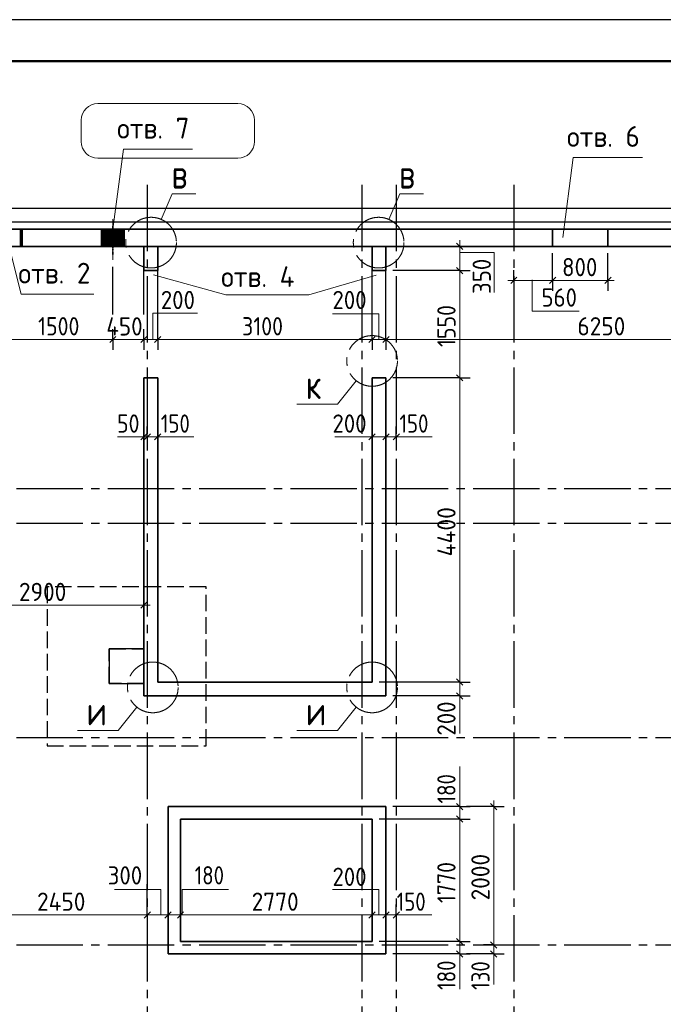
# Model space of a CAD drawing. Header units: millimetres. Extents: x 0 to 21000, y 0 to 14850.
# Tile 14 of 16: x 11821 to 15698, y 8918 to 14850. Entities that reach past the tile are written whole.
import ezdxf

# ---------------------------------------------------------------- set-up
doc = ezdxf.new("R2010")
doc.units = ezdxf.units.MM
doc.linetypes.add('______2', pattern=[135, 100, -35])
doc.linetypes.add('______5', pattern=[550, 400, -50, 50, -50])
for name, color, linetype, lineweight in [('Standard', 7, 'Continuous', 25), ('ЖБ Лента фундамента под плитной частью', 7, 'Continuous', 25), ('Общий01', 7, 'Continuous', 13), ('Примечания', 7, 'Continuous', 13), ('Размерная линия_ общее', 7, 'Continuous', 13)]:
    doc.layers.add(name, color=color, linetype=linetype, lineweight=lineweight)
doc.layers.add('ЖБ Плита Фундамента верхний уровень', color=7, linetype='Continuous', lineweight=25, true_color=0x783c14)
doc.layers.add('ЖБ Стена верхний уровень', color=7, linetype='Continuous', lineweight=25, true_color=0x006e00)
doc.layers.add('Оси', color=7, linetype='______5', true_color=0x656565)
doc.styles.add('ISOCPEUR', font='txt')

msp = doc.modelspace()

# ---------------------------------------------------------------- linework, layer by layer
at = {"layer": 'Standard', "color": 7, "linetype": '______5', "lineweight": 13, "transparency": 33554687}
for p, q in [((12381.5, 13536.4), (12381.5, 13648.9)), ((12381.5, 13648.9), (12381.5, 13403.1))]:
    msp.add_line(p, q, dxfattribs=at)
at = {"layer": 'Standard', "color": 7, "linetype": 'Continuous', "lineweight": 25, "transparency": 33554687}
msp.add_lwpolyline([(0, 0), (21000, 0), (21000, 14850), (0, 14850), (0, 0)], close=True, dxfattribs=at)
at = {"layer": 'Standard', "color": 7, "linetype": 'Continuous', "lineweight": 50, "transparency": 33554687}
msp.add_lwpolyline([(1000, 14600), (20750, 14600), (20750, 250), (1000, 250), (1000, 14600)], close=True, dxfattribs=at)
at = {"layer": 'Standard', "color": 7, "linetype": 'Continuous', "lineweight": 13, "transparency": 33554687}
for points in [[(12673.1, 13647), (12740, 13801.2), (12881.6, 13801.2)], [(14043.9, 13647), (14110.8, 13801.2), (14252.5, 13801.2)], [(13490.1, 12533.7), (13735.1, 12533.7), (13848.3, 12675)], [(12168.8, 10567.1), (12413.8, 10567.1), (12527.1, 10708.4)], [(13490.1, 10567.1), (13735.1, 10567.1), (13848.3, 10708.4)]]:
    msp.add_lwpolyline(points, dxfattribs=at)
at = {"layer": 'Standard', "color": 254, "linetype": 'Continuous', "lineweight": -3, "true_color": 0xc4c4ff, "transparency": 33554687}
msp.add_lwpolyline([(3318.8, 4255.2), (16777.1, 4255.2), (16777.1, 13630.2), (3318.8, 13630.2), (3318.8, 4255.2)], dxfattribs=at)
at = {"layer": 'Standard', "color": 7, "linetype": '______5', "lineweight": 13, "transparency": 33554687}
for centre in [(12612.3, 13506.9), (13983.2, 13506.9), (13943.8, 12794.2), (12622.5, 10827.5), (13943.8, 10827.5)]:
    msp.add_circle(centre, 152.6, dxfattribs=at)
at = {"layer": 'ЖБ Лента фундамента под плитной частью', "color": 253, "linetype": '______2', "lineweight": -3, "true_color": 0xa0a0a0, "transparency": 33554687}
for p, q in [((12943.7, 11434.3), (11985.4, 11434.3)), ((11985.4, 11434.3), (11985.4, 10476)), ((12943.7, 10476), (12943.7, 11434.3)), ((12360.4, 11059.3), (12568.7, 11059.3)), ((12360.4, 10851), (12360.4, 11059.3)), ((12568.7, 11059.3), (12568.7, 10851)), ((12568.7, 10851), (12360.4, 10851)), ((11985.4, 10476), (12943.7, 10476))]:
    msp.add_line(p, q, dxfattribs=at)
at = {"layer": 'ЖБ Плита Фундамента верхний уровень', "color": 253, "linetype": 'Continuous', "lineweight": -3, "true_color": 0xa0a0a0, "transparency": 33554687}
for p, q in [((16756.3, 13713.5), (3631.3, 13713.5)), ((12568.7, 11059.3), (12360.4, 11059.3)), ((12360.4, 11059.3), (12360.4, 10851)), ((12568.7, 10851), (12568.7, 11059.3)), ((12360.4, 10851), (12568.7, 10851))]:
    msp.add_line(p, q, dxfattribs=at)
at = {"layer": 'ЖБ Стена верхний уровень', "color": 7, "linetype": 'Continuous', "lineweight": 35, "transparency": 33554687}
for p, q in [((16631.3, 13588.5), (3756.3, 13588.5)), ((11835, 13484.3), (11835, 13588.5)), ((12313.8, 13588.5), (11835, 13588.5)), ((12313.8, 13588.5), (12313.8, 13484.3)), ((12449.2, 13484.3), (12449.2, 13588.5)), ((16631.3, 13588.5), (12449.2, 13588.5)), ((15364.6, 13588.5), (15031.3, 13588.5)), ((15031.3, 13588.5), (15031.3, 13484.3)), ((15364.6, 13484.3), (15364.6, 13588.5)), ((3860.5, 13484.3), (12568.7, 13484.3)), ((11615.9, 13484.3), (15031.3, 13484.3)), ((11677.9, 13484.3), (11835, 13484.3)), ((12313.8, 13484.3), (12449.2, 13484.3)), ((12652.1, 13484.3), (12568.7, 13484.3)), ((12568.7, 13484.3), (12568.8, 13338.5)), ((12568.7, 13484.3), (12568.8, 13338.5)), ((12652.1, 13338.5), (12652.1, 13484.3)), ((12652.1, 13338.5), (12652.1, 13484.3)), ((12652.1, 13484.3), (13943.8, 13484.3)), ((14027.1, 13484.3), (13943.8, 13484.3)), ((13943.8, 13484.3), (13943.9, 13338.5)), ((13943.8, 13484.3), (13943.9, 13338.5)), ((14027.2, 13338.5), (14027.1, 13484.3)), ((14027.2, 13338.5), (14027.1, 13484.3)), ((14027.1, 13484.3), (16631.3, 13484.3)), ((15364.6, 13484.3), (16631.3, 13484.3)), ((12568.8, 13338.5), (12652.1, 13338.5)), ((12568.8, 13338.5), (12652.1, 13338.5)), ((13943.9, 13338.5), (14027.2, 13338.5)), ((13943.9, 13338.5), (14027.2, 13338.5)), ((12568.9, 12692.7), (12568.8, 10859.3)), ((12568.9, 12692.7), (12568.8, 10859.3)), ((12652.2, 12692.7), (12568.9, 12692.7)), ((12652.2, 12692.7), (12568.9, 12692.7)), ((12652.1, 10859.3), (12652.2, 12692.7)), ((12652.1, 10859.3), (12652.2, 12692.7)), ((13943.9, 12692.7), (13943.9, 10859.3)), ((14027.3, 12692.7), (13943.9, 12692.7)), ((13943.9, 12692.7), (13943.9, 10859.3)), ((14027.3, 12692.7), (13943.9, 12692.7)), ((14027.2, 10776), (14027.3, 12692.7)), ((14027.2, 10776), (14027.3, 12692.7)), ((12568.8, 10859.3), (12568.8, 10776)), ((12568.8, 10859.3), (12568.8, 10776)), ((13943.9, 10859.3), (12652.1, 10859.3)), ((13943.9, 10859.3), (12652.1, 10859.3)), ((12568.8, 10776), (13943.9, 10776)), ((12568.8, 10776), (13943.9, 10776)), ((13943.9, 10776), (14027.2, 10776)), ((13943.9, 10776), (14027.2, 10776)), ((14027.1, 10109.3), (12714.6, 10109.3)), ((12714.6, 10109.3), (12714.6, 10034.3)), ((12714.6, 10109.3), (12714.6, 10034.3)), ((14027.1, 10109.3), (12714.6, 10109.3)), ((14027.1, 10034.3), (14027.1, 10109.3)), ((14027.1, 10034.3), (14027.1, 10109.3)), ((12714.6, 10034.3), (12714.6, 9296.8)), ((12714.6, 10034.3), (12714.6, 9296.8)), ((12789.6, 9296.8), (12789.6, 10034.3)), ((12789.6, 10034.3), (13943.8, 10034.3)), ((12789.6, 9296.8), (12789.6, 10034.3)), ((12789.6, 10034.3), (13943.8, 10034.3)), ((13943.8, 10034.3), (13943.8, 9296.8)), ((13943.8, 10034.3), (13943.8, 9296.8)), ((14027.1, 9221.8), (14027.1, 10034.3)), ((14027.1, 9221.8), (14027.1, 10034.3)), ((12714.6, 9296.8), (12714.6, 9221.8)), ((12714.6, 9296.8), (12714.6, 9221.8)), ((13943.8, 9296.8), (12789.6, 9296.8)), ((13943.8, 9296.8), (12789.6, 9296.8)), ((12714.6, 9221.8), (13943.8, 9221.8)), ((12714.6, 9221.8), (13943.8, 9221.8)), ((13943.8, 9221.8), (14027.1, 9221.8)), ((13943.8, 9221.8), (14027.1, 9221.8))]:
    msp.add_line(p, q, dxfattribs=at)
at = {"layer": 'ЖБ Стена верхний уровень', "color": 253, "linetype": '______2', "lineweight": -3, "true_color": 0xababab, "transparency": 33554687}
for p, q in [((11824.5, 13484.3), (11824.5, 13588.5)), ((11828.2, 13484.3), (11828.2, 13588.5)), ((11831.2, 13484.3), (11831.2, 13588.5)), ((11833.3, 13484.3), (11833.3, 13588.5)), ((11834.6, 13588.5), (11834.6, 13484.3)), ((11835, 13588.5), (11835, 13484.3)), ((12313.8, 13484.3), (12313.8, 13588.5)), ((12314.1, 13484.3), (12314.1, 13588.5)), ((12315.2, 13484.3), (12315.2, 13588.5)), ((12317.1, 13484.3), (12317.1, 13588.5)), ((12319.6, 13484.3), (12319.6, 13588.5)), ((12322.8, 13484.3), (12322.8, 13588.5)), ((12326.7, 13484.3), (12326.7, 13588.5)), ((12331.2, 13484.3), (12331.2, 13588.5)), ((12336.2, 13484.3), (12336.2, 13588.5)), ((12341.7, 13484.3), (12341.7, 13588.5)), ((12347.6, 13484.3), (12347.6, 13588.5)), ((12353.9, 13484.3), (12353.9, 13588.5)), ((12360.6, 13484.3), (12360.6, 13588.5)), ((12367.4, 13484.3), (12367.4, 13588.5)), ((12374.4, 13484.3), (12374.4, 13588.5)), ((12381.5, 13484.3), (12381.5, 13588.5)), ((12388.6, 13484.3), (12388.6, 13588.5)), ((12395.6, 13484.3), (12395.6, 13588.5)), ((12402.4, 13484.3), (12402.4, 13588.5)), ((12409, 13484.3), (12409, 13588.5)), ((12415.3, 13484.3), (12415.3, 13588.5)), ((12421.3, 13484.3), (12421.3, 13588.5)), ((12426.8, 13484.3), (12426.8, 13588.5)), ((12431.8, 13484.3), (12431.8, 13588.5)), ((12436.3, 13484.3), (12436.3, 13588.5)), ((12440.1, 13484.3), (12440.1, 13588.5)), ((12443.3, 13484.3), (12443.3, 13588.5)), ((12445.9, 13484.3), (12445.9, 13588.5)), ((12447.7, 13484.3), (12447.7, 13588.5)), ((12448.8, 13588.5), (12448.8, 13484.3)), ((12449.2, 13588.5), (12449.2, 13484.3))]:
    msp.add_line(p, q, dxfattribs=at)
at = {"layer": 'ЖБ Стена верхний уровень', "color": 7, "linetype": 'Continuous', "lineweight": 35, "transparency": 33554687}
for points in [[(12381.5, 13588.4), (12381.5, 13605.8), (12381.5, 13588.4)], [(12381.5, 13581.5), (12381.5, 13574.7), (12381.5, 13581.5)], [(12381.5, 13550.1), (12381.5, 13567.6), (12381.5, 13550.1)], [(12381.5, 13543.7), (12381.5, 13536.9), (12381.5, 13543.7)], [(12381.5, 13512.5), (12381.5, 13529.9), (12381.5, 13512.5)], [(12381.5, 13505.6), (12381.5, 13498.8), (12381.5, 13505.6)], [(12381.5, 13474.2), (12381.5, 13491.6), (12381.5, 13474.2)], [(12381.5, 13467.7), (12381.5, 13461), (12381.5, 13467.7)], [(12381.5, 13434.8), (12381.5, 13452.2), (12381.5, 13434.8)]]:
    msp.add_lwpolyline(points, dxfattribs=at)
at = {"layer": 'Общий01', "color": 240, "linetype": 'Continuous', "lineweight": 18, "transparency": 33554687}
for p, q in [((12291.8, 14344.9), (13134.9, 14344.9)), ((12191.8, 14115.3), (12191.8, 14244.9)), ((13234.9, 14244.9), (13234.9, 14115.3)), ((13134.9, 14015.3), (12291.8, 14015.3))]:
    msp.add_line(p, q, dxfattribs=at)
for centre, start, end in [((12291.8, 14244.9), 90, 180), ((13134.9, 14244.9), 0, 90), ((12291.8, 14115.3), 180, 270), ((13134.9, 14115.3), 270, 0)]:
    msp.add_arc(centre, 100, start, end, dxfattribs=at)
at = {"layer": 'Оси', "color": 8, "linetype": '______5', "lineweight": -3, "transparency": 33554687}
for p, q in [((12589.6, 13855.1), (12589.6, 3536.5)), ((13881.3, 13855.1), (13881.3, 3536.5)), ((14089.6, 13855.1), (14089.6, 3536.5)), ((14798, 13855.1), (14798, 3536.5)), ((3001.7, 13484.3), (17901.2, 13484.3)), ((3001.7, 12026), (17901.2, 12026)), ((3001.7, 11817.7), (17901.2, 11817.7)), ((3001.7, 10526), (17901.2, 10526)), ((3001.7, 9276), (17901.2, 9276))]:
    msp.add_line(p, q, dxfattribs=at)
at = {"layer": 'Примечания', "color": 7, "linetype": 'Continuous', "lineweight": 13, "transparency": 33554687}
for p, q in [((13062.8, 13192.1), (12626, 13313.7)), ((13562.8, 13192.1), (13968.2, 13310.5)), ((13062.8, 13192.1), (13562.8, 13192.1)), ((12568.8, 12337.1), (12410.5, 12337.1)), ((12652.1, 12337.1), (12868.8, 12337.1)), ((13943.8, 12337.1), (13718.8, 12337.1)), ((14089.6, 12337.1), (14306.3, 12337.1)), ((14471.5, 10776), (14471.5, 10548.9)), ((14471.5, 10096.8), (14471.5, 10351)), ((12364.6, 9456.6), (12593.8, 9456.6)), ((14089.6, 9456.6), (14303.4, 9456.6)), ((14471.5, 9230.2), (14471.5, 9009.3)), ((14676.5, 9230.2), (14676.5, 9038.5))]:
    msp.add_line(p, q, dxfattribs=at)
for points in [[(12381.5, 13588.5), (12445.4, 14070.5), (12862.1, 14070.5)], [(15091.9, 13538.7), (15155.8, 14020.6), (15572.5, 14020.6)], [(12267.3, 13197.3), (11829.8, 13197.3), (11756.5, 13484.3)], [(14471.5, 13448.1), (14679.9, 13448.1), (14679.9, 13206.4)], [(14907.2, 13282), (14907.2, 13094.6), (15190.5, 13094.6)], [(12622, 12923.1), (12622, 13081.4), (12892.8, 13081.4)], [(13983.7, 12923.1), (13983.7, 13077.2), (13704.5, 13077.2)], [(12670.1, 9456.6), (12670.1, 9610.8), (12391, 9610.8)], [(12800.4, 9456.6), (12800.4, 9610.8), (13079.5, 9610.8)], [(13983.7, 9456.6), (13983.7, 9610.8), (13704.5, 9610.8)]]:
    msp.add_lwpolyline(points, dxfattribs=at)
at = {"layer": 'Размерная линия_ общее', "color": 7, "linetype": 'Continuous', "lineweight": -3, "transparency": 33554687}
for p, q in [((14471.5, 13484.3), (14409, 13484.3)), ((14471.5, 13484.3), (14425.3, 13484.3)), ((14471.5, 13484.3), (14534, 13484.3)), ((15031.3, 13279.5), (15031.3, 13442.7)), ((15364.6, 13279.5), (15364.6, 13442.7)), ((14471.5, 13338.5), (14068.9, 13338.5)), ((14471.5, 13338.5), (14409, 13338.5)), ((14471.5, 13338.5), (14534, 13338.5)), ((14798, 13279.5), (14798, 13342)), ((14798, 13279.5), (14798, 13295.6)), ((15031.3, 13279.5), (15031.3, 13342)), ((15364.6, 13279.5), (15364.6, 13342)), ((14798, 13279.5), (14798, 13217)), ((15031.3, 13279.5), (15031.3, 13217)), ((15364.6, 13279.5), (15364.6, 13217)), ((12381.5, 12923.1), (12381.5, 12985.6)), ((12568.8, 12923.1), (12568.8, 12985.6)), ((12652.1, 12923.1), (12652.1, 12985.6)), ((13943.8, 12923.1), (13943.8, 12985.6)), ((14027.1, 12923.1), (14027.1, 12985.6)), ((12381.5, 12923.1), (12381.5, 12930.8)), ((12381.5, 12923.1), (12381.5, 12860.6)), ((12568.8, 12923.1), (12568.8, 12930.8)), ((12568.8, 12923.1), (12568.8, 12860.6)), ((12652.1, 12923.1), (12652.1, 12860.6)), ((13943.8, 12923.1), (13943.8, 12860.6)), ((14027.1, 12923.1), (14027.1, 12860.6)), ((14471.5, 12692.7), (14409, 12692.7)), ((14471.5, 12692.7), (14534, 12692.7)), ((12568.8, 12337.1), (12568.8, 12399.6)), ((12589.6, 12337.1), (12589.6, 12399.6)), ((12652.1, 12337.1), (12652.1, 12399.6)), ((13943.8, 12337.1), (13943.8, 12399.6)), ((14027.1, 12337.1), (14027.1, 12399.6)), ((14089.6, 12337.1), (14089.6, 12399.6)), ((12568.8, 12337.1), (12568.8, 12274.6)), ((12589.6, 12337.1), (12589.6, 12274.6)), ((12652.1, 12337.1), (12652.1, 12274.6)), ((13943.8, 12337.1), (13943.8, 12274.6)), ((14027.1, 12337.1), (14027.1, 12274.6)), ((14089.6, 12337.1), (14089.6, 12274.6)), ((12568.8, 11322.8), (12568.8, 11385.3)), ((12568.8, 11322.8), (12568.8, 11260.3)), ((12568.8, 11322.8), (12568.8, 11322.8)), ((14471.5, 10859.3), (14409, 10859.3)), ((14471.5, 10859.3), (14534, 10859.3)), ((14471.5, 10776), (14409, 10776)), ((14471.5, 10776), (14534, 10776)), ((14471.5, 10109.3), (14409, 10109.3)), ((14471.5, 10109.3), (14534, 10109.3)), ((14676.5, 10109.3), (14513.2, 10109.3)), ((14676.5, 10109.3), (14614, 10109.3)), ((14676.5, 10109.3), (14739, 10109.3)), ((14471.5, 10034.3), (14409, 10034.3)), ((14471.5, 10034.3), (14534, 10034.3)), ((12589.6, 9456.6), (12589.6, 9568.4)), ((12589.6, 9456.6), (12589.6, 9519.1)), ((12589.6, 9456.6), (12589.6, 9519.1)), ((12714.6, 9456.6), (12714.6, 9519.1)), ((12789.6, 9456.6), (12789.6, 9519.1)), ((13943.8, 9456.6), (13943.8, 9519.1)), ((14027.1, 9456.6), (14027.1, 9519.1)), ((14089.6, 9456.6), (14089.6, 9519.1)), ((12589.6, 9456.6), (12589.6, 9394.1)), ((12589.6, 9456.6), (12589.6, 9394.1)), ((12714.6, 9456.6), (12714.6, 9394.1)), ((12714.6, 9456.6), (12714.6, 9456.6)), ((12789.6, 9456.6), (12789.6, 9394.1)), ((12789.6, 9456.6), (12789.6, 9456.6)), ((13943.8, 9456.6), (13943.8, 9394.1)), ((13943.8, 9456.6), (13943.8, 9456.6)), ((14027.1, 9456.6), (14027.1, 9394.1)), ((14027.1, 9456.6), (14027.1, 9456.6)), ((14089.6, 9456.6), (14089.6, 9394.1)), ((14089.6, 9456.6), (14089.6, 9456.6)), ((14471.5, 9296.8), (14409, 9296.8)), ((14471.5, 9296.8), (14534, 9296.8)), ((14676.5, 9276), (14614, 9276)), ((14676.5, 9276), (14739, 9276)), ((14676.5, 9276), (14676.5, 9276)), ((14471.5, 9221.8), (14409, 9221.8)), ((14471.5, 9221.8), (14534, 9221.8)), ((14676.5, 9221.8), (14614, 9221.8)), ((14676.5, 9221.8), (14739, 9221.8))]:
    msp.add_line(p, q, dxfattribs=at)
at = {"layer": 'Размерная линия_ общее', "color": 7, "linetype": 'Continuous', "lineweight": 25, "transparency": 33554687}
for p, q in [((14490.3, 13465.6), (14452.8, 13503.1)), ((14490.3, 13319.7), (14452.8, 13357.2)), ((14779.2, 13260.7), (14816.7, 13298.2)), ((15012.5, 13260.7), (15050, 13298.2)), ((15345.9, 13260.7), (15383.4, 13298.2)), ((12362.7, 12904.3), (12400.2, 12941.8)), ((12550, 12904.3), (12587.5, 12941.8)), ((12633.4, 12904.3), (12670.9, 12941.8)), ((13925, 12904.3), (13962.5, 12941.8)), ((14008.4, 12904.3), (14045.9, 12941.8)), ((14490.3, 12673.9), (14452.8, 12711.4)), ((12550, 12318.4), (12587.5, 12355.9)), ((12570.9, 12318.4), (12608.4, 12355.9)), ((12633.4, 12318.4), (12670.9, 12355.9)), ((13925, 12318.4), (13962.5, 12355.9)), ((14008.4, 12318.4), (14045.9, 12355.9)), ((14070.9, 12318.4), (14108.4, 12355.9)), ((12550, 11304), (12587.5, 11341.5)), ((14490.3, 10840.6), (14452.8, 10878.1)), ((14490.3, 10757.2), (14452.8, 10794.7)), ((14490.3, 10090.6), (14452.8, 10128.1)), ((14695.3, 10090.6), (14657.8, 10128.1)), ((14490.3, 10015.6), (14452.8, 10053.1)), ((12570.9, 9437.9), (12608.4, 9475.3)), ((12570.9, 9437.9), (12608.4, 9475.3)), ((12695.9, 9437.9), (12733.4, 9475.3)), ((12770.9, 9437.9), (12808.4, 9475.3)), ((13925, 9437.9), (13962.5, 9475.3)), ((14008.4, 9437.9), (14045.9, 9475.3)), ((14070.9, 9437.9), (14108.4, 9475.3)), ((14490.3, 9278.1), (14452.8, 9315.6)), ((14695.3, 9257.2), (14657.8, 9294.7)), ((14490.3, 9203.1), (14452.8, 9240.6)), ((14695.3, 9203.1), (14657.8, 9240.6))]:
    msp.add_line(p, q, dxfattribs=at)
at = {"layer": 'Размерная линия_ общее', "color": 7, "linetype": 'Continuous', "lineweight": 13, "transparency": 33554687}
for p, q in [((14471.5, 13484.3), (14471.5, 13521.8)), ((14471.5, 13338.5), (14471.5, 13484.3)), ((14471.5, 12692.7), (14471.5, 13338.5)), ((14798, 13279.5), (14760.5, 13279.5)), ((15031.3, 13279.5), (15364.6, 13279.5)), ((15364.6, 13279.5), (15402.1, 13279.5)), ((11756.5, 12923.1), (12381.5, 12923.1)), ((12381.5, 12923.1), (12568.8, 12923.1)), ((12568.8, 12923.1), (12652.1, 12923.1)), ((12652.1, 12923.1), (13943.8, 12923.1)), ((13943.8, 12923.1), (14027.1, 12923.1)), ((14027.1, 12923.1), (16631.3, 12923.1)), ((14471.5, 10859.3), (14471.5, 12692.7)), ((12568.8, 12337.1), (12531.3, 12337.1)), ((12568.8, 12337.1), (12589.6, 12337.1)), ((12589.6, 12337.1), (12652.1, 12337.1)), ((12652.1, 12337.1), (12689.6, 12337.1)), ((13943.8, 12337.1), (13906.3, 12337.1)), ((13943.8, 12337.1), (14027.1, 12337.1)), ((14027.1, 12337.1), (14089.6, 12337.1)), ((14089.6, 12337.1), (14127.1, 12337.1)), ((11360.5, 11322.8), (12568.8, 11322.8)), ((12568.8, 11322.8), (12606.3, 11322.8)), ((14471.5, 10776), (14471.5, 10859.3)), ((14471.5, 10776), (14471.5, 10738.5)), ((14471.5, 10109.3), (14471.5, 10146.8)), ((14676.5, 10109.3), (14676.5, 10146.8)), ((14471.5, 10034.3), (14471.5, 10109.3)), ((14676.5, 9276), (14676.5, 10109.3)), ((14471.5, 9296.8), (14471.5, 10034.3)), ((11568.8, 9456.6), (12589.6, 9456.6)), ((12589.6, 9456.6), (12552.1, 9456.6)), ((12589.6, 9456.6), (12627.1, 9456.6)), ((12589.6, 9456.6), (12714.6, 9456.6)), ((12714.6, 9456.6), (12789.6, 9456.6)), ((12789.6, 9456.6), (13943.8, 9456.6)), ((13943.8, 9456.6), (14027.1, 9456.6)), ((14027.1, 9456.6), (14089.6, 9456.6)), ((14089.6, 9456.6), (14127.1, 9456.6)), ((14471.5, 9221.8), (14471.5, 9296.8)), ((14676.5, 9221.8), (14676.5, 9276)), ((14471.5, 9221.8), (14471.5, 9184.3)), ((14676.5, 9221.8), (14676.5, 9184.3))]:
    msp.add_line(p, q, dxfattribs=at)
at = {"layer": 'Размерная линия_ общее', "color": 7, "linetype": 'Continuous', "lineweight": -3, "transparency": 33554687}
for points in [[(12381.5, 13073.8), (12381.5, 13257.7), (12381.5, 13257.7), (12381.5, 13361.4)], [(12568.8, 13073.8), (12568.8, 13083.2), (12568.8, 13083.2), (12568.8, 13292.3), (12568.8, 13292.3), (12568.8, 13359.3)], [(12652.1, 12923.1), (12652.1, 12931.6), (12652.1, 12931.6), (12652.1, 12931.6), (12652.1, 12931.6), (12652.1, 12931.6), (12652.1, 12931.6), (12652.1, 13036.5), (12652.1, 13036.5), (12652.1, 13089.7), (12652.1, 13089.7), (12652.1, 13307.7), (12652.1, 13307.7), (12652.1, 13359.3)], [(13943.8, 12923.1), (13943.8, 12931.6), (13943.8, 12931.6), (13943.8, 12931.6), (13943.8, 12931.6), (13943.8, 13359.3)], [(14027.1, 12923.1), (14027.1, 12931.6), (14027.1, 12931.6), (14027.1, 12931.6), (14027.1, 12931.6), (14027.1, 13359.3)], [(14471.5, 12692.7), (14463, 12692.7), (14463, 12692.7), (14068.9, 12692.7)], [(14471.5, 10859.3), (14463, 10859.3), (14463, 10859.3), (14463, 10859.3), (14463, 10859.3), (13985.5, 10859.3)], [(14471.5, 10776), (14463, 10776), (14463, 10776), (14463, 10776), (14463, 10776), (14068.8, 10776)], [(14471.5, 10109.3), (14463, 10109.3), (14463, 10109.3), (14068.8, 10109.3)], [(14471.5, 10034.3), (14463, 10034.3), (14463, 10034.3), (13985.5, 10034.3)], [(12589.6, 9456.6), (12589.6, 9576.8), (12589.6, 9576.8), (12589.6, 9600.2), (12589.6, 9600.2), (12589.6, 9621.9), (12589.6, 9621.9), (12589.6, 9623.6), (12589.6, 9623.6), (12589.6, 9641.7)], [(14471.5, 9296.8), (14463, 9296.8), (14463, 9296.8), (14463, 9296.8), (14463, 9296.8), (13985.5, 9296.8)], [(14471.5, 9221.8), (14463, 9221.8), (14463, 9221.8), (14463, 9221.8), (14463, 9221.8), (14068.8, 9221.8)], [(14676.5, 9221.8), (14668, 9221.8), (14668, 9221.8), (14513.2, 9221.8)]]:
    msp.add_lwpolyline(points, dxfattribs=at)
at = {"layer": 'Размерная линия_ общее', "color": 7, "linetype": 'Continuous', "lineweight": 13, "transparency": 33554687}
msp.add_lwpolyline([(14798, 13279.5), (15019.8, 13279.5), (15019.8, 13279.5), (15031.3, 13279.5)], dxfattribs=at)

# ---------------------------------------------------------------- texts
at = {"layer": 'Общий01', "color": 7, "linetype": 'Continuous', "lineweight": 25, "transparency": 33554687, "char_height": 125, "attachment_point": 7, "style": 'ISOCPEUR'}
for s, insert, width in [('\\W0.95;отв. 7', (12407.6, 14133.8), 546.667), ('\\W0.95;отв. 6', (15118, 14083.9), 546.667), ('\\W0.95;отв. 2', (11812.8, 13260.6), 546.66), ('\\W0.95;отв. 4', (13034.3, 13239.8), 559.257)]:
    msp.add_mtext(s, dxfattribs=dict(at, insert=insert, width=width))
at = {"layer": 'Общий01', "color": 7, "linetype": 'Continuous', "lineweight": 35, "transparency": 33554687, "char_height": 175, "attachment_point": 7, "style": 'ISOCPEUR'}
for s, insert, width in [('\\W0.78;в', (12736, 13832.7), 190.409), ('\\W0.78;в', (14106.8, 13832.7), 190.4), ('\\W0.78;к', (13544.4, 12565.3), 190.405), ('\\W0.78;и', (12223.1, 10598.6), 190.4), ('\\W0.78;и', (13544.4, 10598.6), 190.405)]:
    msp.add_mtext(s, dxfattribs=dict(at, insert=insert, width=width))
at = {"layer": 'Размерная линия_ общее', "color": 7, "linetype": 'Continuous', "lineweight": 25, "transparency": 33554687, "char_height": 110, "attachment_point": 7, "rotation": 90, "style": 'ISOCPEUR'}
for s, insert, width in [('\\W0.91;350', (14659.3, 13197.8), 280.99), ('\\W0.87;1550', (14446.5, 12878.1), 333.451), ('\\W0.94;4400', (14446.5, 11616.5), 381.328), ('\\W0.91;200', (14446.5, 10537.2), 280.994), ('\\W0.83;180', (14446.5, 10128.1), 254.286), ('\\W0.93;2000', (14651.5, 9544.2), 359.05), ('\\W0.87;1770', (14446.5, 9528.1), 333.455), ('\\W0.83;180', (14446.5, 9005.1), 254.289), ('\\W0.83;130', (14651.5, 9005.1), 254.289)]:
    msp.add_mtext(s, dxfattribs=dict(at, insert=insert, width=width))
at = {"layer": 'Размерная линия_ общее', "color": 7, "linetype": 'Continuous', "lineweight": 25, "transparency": 33554687, "char_height": 110, "attachment_point": 7, "style": 'ISOCPEUR'}
for s, insert, width in [('\\W0.91;800', (15088, 13304.5), 280.998), ('\\W0.91;560', (14964.2, 13121.4), 280.994), ('\\W0.91;200', (12670.9, 13106.4), 280.994), ('\\W0.91;200', (13705, 13106.4), 280.994), ('\\W0.87;1500', (11931.5, 12948.1), 333.451), ('\\W0.92;450', (12342.3, 12947.3), 292.219), ('\\W0.87;3100', (13160.5, 12948.1), 333.451), ('\\W0.93;6250', (15180.7, 12948.1), 359.047), ('\\W0.87;50', (12407, 12362.1), 201.966), ('\\W0.83;150', (12670.9, 12362.1), 254.286), ('\\W0.91;200', (13705, 12362.1), 280.994), ('\\W0.83;150', (14108.4, 12362.1), 254.286), ('\\W0.93;2900', (11816.1, 11347.8), 359.047), ('\\W0.91;300', (12350.9, 9639.9), 280.994), ('\\W0.83;180', (12874.4, 9640.4), 254.286), ('\\W0.91;200', (13705, 9631.6), 280.994), ('\\W0.93;2450', (11925.2, 9481.6), 370.193), ('\\W0.93;2770', (13218.2, 9481.6), 359.043), ('\\W0.83;150', (14091.7, 9481.6), 254.282)]:
    msp.add_mtext(s, dxfattribs=dict(at, insert=insert, width=width))

doc.saveas('drawing.dxf')
